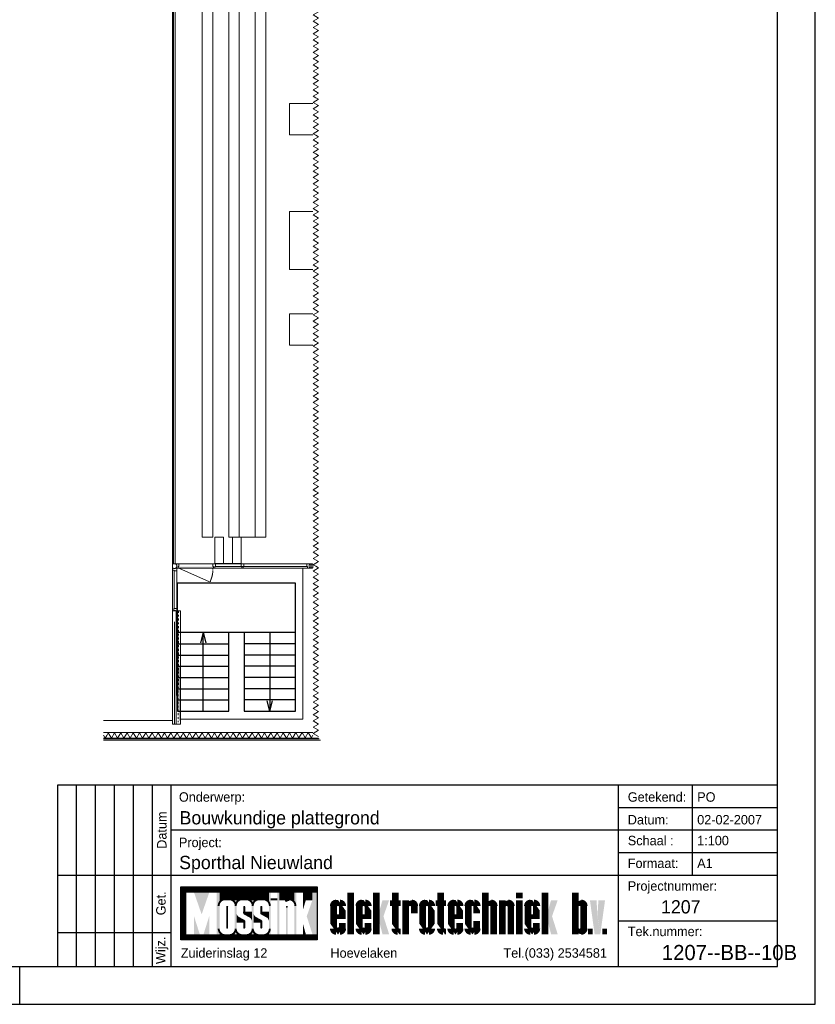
# Model space of a CAD drawing. Extents: x 0 to 84100, y 0 to 59400.
# Tile 8 of 15: x 63097 to 84100, y 0 to 26004. Entities that reach past the tile are written whole.
import ezdxf
from ezdxf.enums import TextEntityAlignment as Align

# ---------------------------------------------------------------- set-up
doc = ezdxf.new("R2010")
doc.units = 0
doc.header["$LTSCALE"] = 100
doc.linetypes.add('DASHDOT', pattern=[1, 0.5, -0.25, 0, -0.25])
doc.linetypes.add('HIDDEN', pattern=[0.375, 0.25, -0.125])
doc.layers.get('0').update_dxf_attribs({"linetype": 'CONTINUOUS'})
for name, color, linetype in [('$AUDIT-BAD-LAYER', 7, 'CONTINUOUS'), ('00att025', 2, 'CONTINUOUS'), ('00att035', 3, 'CONTINUOUS'), ('00kad025', 2, 'CONTINUOUS'), ('00kad050', 4, 'CONTINUOUS'), ('AL$1A---_ALGEMEEN', 8, 'CONTINUOUS'), ('AL24----', 7, 'CONTINUOUS'), ('BL$2----', 7, 'CONTINUOUS'), ('BL$4----', 7, 'CONTINUOUS')]:
    doc.layers.add(name, color=color, linetype=linetype)
doc.styles.add('BURO-025', font='burofont.shx', dxfattribs={"height": 250})
doc.styles.add('BURO-035', font='burofont.shx', dxfattribs={"height": 350})

# ---------------------------------------------------------------- blocks, each defined once
blk = doc.blocks.new('A1-HOR')
at = {"linetype": 'Continuous'}
for p, q in [((841, 0), (841, 594)), ((831, 10), (831, 584)), ((10, 10), (831, 10)), ((631, 0), (631, 10)), ((0, 0), (841, 0))]:
    blk.add_line(p, q, dxfattribs=at)
blk = doc.blocks.new('*X1')
at = {"color": 0}
for p, q in [((53.5, 32.49), (54.17, 32.49)), ((53.5, 32.48), (54.11, 32.48)), ((53.5, 32.46), (54.05, 32.46)), ((53.5, 32.45), (54, 32.45)), ((53.5, 32.44), (53.96, 32.44)), ((53.5, 32.42), (53.92, 32.42)), ((53.5, 32.41), (53.88, 32.41)), ((53.5, 32.4), (53.85, 32.4)), ((53.5, 32.39), (53.82, 32.39)), ((53.5, 32.38), (53.79, 32.38)), ((53.5, 32.36), (53.76, 32.36)), ((53.5, 32.35), (53.73, 32.35)), ((53.5, 32.34), (53.7, 32.34)), ((53.5, 32.33), (53.68, 32.33)), ((53.5, 32.31), (53.65, 32.31)), ((53.5, 32.3), (53.63, 32.3)), ((53.5, 32.29), (53.61, 32.29)), ((53.5, 32.27), (53.58, 32.27)), ((53.5, 32.26), (53.56, 32.26)), ((53.5, 32.25), (53.54, 32.25)), ((53.5, 32.24), (53.52, 32.24)), ((53.5, 32.23), (53.5, 32.23))]:
    blk.add_line(p, q, dxfattribs=at)
blk = doc.blocks.new('*X2')
at = {"color": 0}
for p, q in [((40.5, 20.24), (40.51, 20.24)), ((40.5, 20.23), (40.51, 20.23)), ((40.5, 20.21), (40.51, 20.21)), ((40.5, 20.2), (40.51, 20.2)), ((40.5, 20.19), (40.51, 20.19)), ((40.5, 20.18), (40.51, 20.18)), ((40.5, 20.16), (40.52, 20.16)), ((40.5, 20.15), (40.52, 20.15)), ((40.5, 20.14), (40.52, 20.14)), ((40.5, 20.12), (40.52, 20.12)), ((40.5, 20.11), (40.53, 20.11)), ((40.5, 20.1), (40.53, 20.1)), ((40.5, 20.09), (40.53, 20.09)), ((40.5, 20.07), (40.54, 20.07)), ((40.5, 20.06), (40.54, 20.06)), ((40.5, 20.05), (40.54, 20.05)), ((40.5, 20.04), (40.55, 20.04)), ((40.5, 20.02), (40.55, 20.02)), ((40.5, 20.01), (40.55, 20.01)), ((40.5, 20), (40.56, 20)), ((40.5, 19.99), (40.56, 19.99)), ((40.5, 19.98), (40.57, 19.98)), ((40.5, 19.96), (40.57, 19.96)), ((40.5, 19.95), (40.58, 19.95)), ((40.5, 19.94), (40.58, 19.94)), ((40.5, 19.93), (40.59, 19.93)), ((40.5, 19.91), (40.6, 19.91)), ((40.5, 19.9), (40.6, 19.9)), ((40.5, 19.89), (40.61, 19.89)), ((40.5, 19.88), (40.61, 19.88)), ((40.5, 19.86), (40.62, 19.86)), ((40.5, 19.85), (40.63, 19.85)), ((40.5, 19.84), (40.63, 19.84)), ((40.5, 19.82), (40.64, 19.82)), ((40.5, 19.81), (40.65, 19.81)), ((40.5, 19.8), (40.66, 19.8)), ((40.5, 19.79), (40.67, 19.79)), ((40.5, 19.77), (40.67, 19.77)), ((40.5, 19.76), (40.68, 19.76)), ((40.5, 19.75), (40.69, 19.75)), ((40.5, 19.74), (40.7, 19.74)), ((40.5, 19.73), (40.71, 19.73)), ((40.5, 19.71), (40.72, 19.71)), ((40.5, 19.7), (40.73, 19.7)), ((40.5, 19.69), (40.74, 19.69)), ((40.5, 19.68), (40.75, 19.68)), ((40.5, 19.66), (40.76, 19.66)), ((40.5, 19.65), (40.77, 19.65)), ((40.5, 19.64), (40.79, 19.64)), ((40.5, 19.62), (40.8, 19.62)), ((40.5, 19.61), (40.81, 19.61)), ((40.5, 19.6), (40.83, 19.6)), ((40.5, 19.59), (40.84, 19.59)), ((40.5, 19.57), (40.85, 19.57)), ((40.5, 19.56), (40.87, 19.56)), ((40.5, 19.55), (40.88, 19.55)), ((40.5, 19.54), (40.9, 19.54)), ((40.5, 19.52), (40.92, 19.52)), ((40.5, 19.51), (40.94, 19.51)), ((40.5, 19.5), (40.95, 19.5)), ((40.5, 19.49), (40.97, 19.49)), ((40.5, 19.48), (41, 19.48)), ((40.5, 19.46), (41.02, 19.46)), ((40.5, 19.45), (41.04, 19.45)), ((40.5, 19.44), (41.06, 19.44)), ((40.5, 19.43), (41.09, 19.43)), ((40.5, 19.41), (41.11, 19.41)), ((40.5, 19.4), (41.13, 19.4)), ((40.5, 19.39), (41.15, 19.39)), ((40.5, 19.38), (41.17, 19.38)), ((40.5, 19.36), (41.2, 19.36)), ((40.5, 19.35), (41.22, 19.35)), ((40.5, 19.34), (41.24, 19.34)), ((40.5, 19.32), (41.26, 19.32)), ((40.5, 19.31), (41.29, 19.31)), ((40.5, 19.3), (41.31, 19.3)), ((40.5, 19.29), (41.33, 19.29)), ((40.5, 19.27), (41.35, 19.27)), ((40.5, 19.26), (41.38, 19.26)), ((40.5, 19.25), (41.4, 19.25)), ((40.5, 19.24), (41.42, 19.24)), ((40.5, 19.23), (41.45, 19.23)), ((40.5, 19.21), (41.47, 19.21)), ((40.5, 19.2), (41.49, 19.2)), ((40.5, 19.19), (41.51, 19.19)), ((40.5, 19.18), (41.53, 19.18)), ((40.5, 19.16), (41.56, 19.16)), ((40.5, 19.15), (41.58, 19.15)), ((40.5, 19.14), (41.6, 19.14)), ((40.5, 19.12), (41.62, 19.12)), ((40.5, 19.11), (41.65, 19.11)), ((40.5, 19.1), (41.67, 19.1)), ((40.5, 19.09), (41.69, 19.09)), ((40.5, 19.07), (41.72, 19.07)), ((40.5, 19.06), (41.74, 19.06)), ((40.5, 19.05), (41.76, 19.05)), ((40.5, 19.04), (41.78, 19.04)), ((40.5, 19.02), (41.8, 19.02)), ((40.5, 19.01), (41.83, 19.01)), ((40.5, 19), (41.85, 19)), ((40.5, 18.99), (41.87, 18.99)), ((40.5, 18.98), (41.9, 18.98)), ((40.5, 18.96), (41.92, 18.96)), ((40.5, 18.95), (41.94, 18.95)), ((40.5, 18.94), (41.96, 18.94)), ((40.5, 18.93), (41.98, 18.93)), ((40.5, 18.91), (42.01, 18.91)), ((40.5, 18.9), (42.03, 18.9)), ((40.5, 18.89), (42.05, 18.89)), ((40.5, 18.88), (42.08, 18.88)), ((40.5, 18.86), (42.1, 18.86)), ((40.5, 18.85), (42.12, 18.85)), ((40.5, 18.84), (42.14, 18.84)), ((40.5, 18.82), (42.16, 18.82)), ((40.5, 18.81), (42.19, 18.81)), ((40.5, 18.8), (42.21, 18.8)), ((40.5, 18.79), (42.23, 18.79)), ((40.5, 18.77), (42.26, 18.77)), ((40.5, 18.76), (42.28, 18.76)), ((40.5, 18.75), (42.3, 18.75)), ((40.5, 18.74), (42.32, 18.74)), ((40.5, 18.73), (42.34, 18.73)), ((40.5, 18.71), (42.37, 18.71)), ((40.5, 18.7), (42.39, 18.7)), ((40.5, 18.69), (42.41, 18.69)), ((40.5, 18.68), (42.44, 18.68)), ((40.5, 18.66), (42.46, 18.66)), ((40.5, 18.65), (42.48, 18.65)), ((40.5, 18.64), (42.5, 18.64)), ((40.5, 18.62), (42.52, 18.62)), ((40.5, 18.61), (42.54, 18.61)), ((40.5, 18.6), (42.56, 18.6)), ((40.5, 18.59), (42.57, 18.59)), ((40.5, 18.57), (42.59, 18.57)), ((40.5, 18.56), (42.6, 18.56)), ((40.5, 18.55), (42.61, 18.55)), ((40.5, 18.54), (42.62, 18.54)), ((40.5, 18.52), (42.63, 18.52)), ((40.5, 18.51), (42.64, 18.51)), ((40.5, 18.5), (42.65, 18.5)), ((40.5, 18.49), (42.66, 18.49)), ((40.5, 18.48), (42.67, 18.48)), ((40.5, 18.46), (42.68, 18.46)), ((40.5, 18.45), (42.69, 18.45)), ((40.5, 18.44), (42.69, 18.44)), ((40.5, 18.43), (42.7, 18.43)), ((40.5, 18.41), (42.71, 18.41)), ((40.5, 18.4), (42.71, 18.4)), ((40.5, 18.39), (42.72, 18.39)), ((40.5, 18.38), (42.72, 18.38)), ((40.5, 18.36), (42.72, 18.36)), ((40.5, 18.35), (42.73, 18.35)), ((40.5, 18.34), (42.73, 18.34)), ((40.5, 18.32), (42.74, 18.32)), ((40.5, 18.31), (42.74, 18.31)), ((40.5, 18.3), (42.74, 18.3)), ((40.5, 18.29), (42.74, 18.29)), ((40.5, 18.27), (42.75, 18.27)), ((40.5, 18.26), (42.75, 18.26)), ((40.5, 18.25), (42.75, 18.25))]:
    blk.add_line(p, q, dxfattribs=at)
blk = doc.blocks.new('MOSSINK')
at = {"color": 7}
for points, const_width in [([(-131.5, 30.25), (-167.5, 30.25)], 1.5), ([(-166.75, 18.5), (-166.75, 29.5)], 1.5), ([(-144.25, 28.5), (-157.25, 28.5)], 2), ([(-141.5, 28.5), (-137.5, 28.5)], 2), ([(-155.25, 25.75), (-155.25, 20.25)], 0.5), ([(-150.75, 24.25), (-150.75, 25.75)], 0.5), ([(-146.25, 24.25), (-146.25, 25.75)], 0.5), ([(-150.75, 20.25), (-150.75, 21.75)], 0.5), ([(-146.25, 20.25), (-146.25, 21.75)], 0.5), ([(-131.5, 17.75), (-167.5, 17.75)], 1.5)]:
    blk.add_lwpolyline(points, dxfattribs=dict(at, const_width=const_width))
blk.add_lwpolyline([(-167.5, 17), (-167.5, 31), (-131.5, 31), (-131.5, 17)], close=True, dxfattribs=at)
at = {"color": 10}
for points, const_width in [([(-122.62, 18.5), (-122.62, 29.5)], 1.75), ([(-115.88, 18.5), (-115.88, 29.5)], 1.75), ([(-87.12, 18.5), (-87.12, 29.5)], 1.75), ([(-78.12, 28), (-78.12, 29.5)], 1.75), ([(-71.38, 18.5), (-71.38, 29.5)], 1.75), ([(-63.38, 18.5), (-63.38, 29.5)], 1.75), ([(-112.25, 26.75), (-109.5, 26.75)], 1.5), ([(-108.12, 18.5), (-108.12, 27.5)], 1.75), ([(-105.88, 24), (-105.88, 26)], 1.75), ([(-100.25, 26.75), (-97.5, 26.75)], 1.5), ([(-84.88, 18.5), (-84.88, 26)], 1.75), ([(-82.62, 18.5), (-82.62, 27.5)], 1.75), ([(-80.38, 18.5), (-80.38, 26)], 1.75), ([(-78.12, 18.5), (-78.12, 27.5)], 1.75), ([(-61.12, 20), (-61.12, 26)], 1.75), ([(-124.25, 23.12), (-126.75, 23.12)], 1.25), ([(-117.5, 23.12), (-120, 23.12)], 1.25), ([(-93.25, 23.12), (-95.75, 23.12)], 1.25), ([(-73, 23.12), (-75.5, 23.12)], 1.25), ([(-59.38, 18.5), (-59.38, 20)], 1.25), ([(-55.62, 18.5), (-55.62, 20)], 1.25)]:
    blk.add_lwpolyline(points, dxfattribs=dict(at, const_width=const_width))
for points in [[(-110.88, 29.5, 1.75, 1.75, 0), (-110.88, 20, 0, 0, 0), (-110.25, 19.12, 1.25, 1.25, 0), (-109.5, 19.12, 0, 0, 0)], [(-98.88, 29.5, 1.75, 1.75, 0), (-98.88, 20, 0, 0, 0), (-98.25, 19.12, 1.25, 1.25, 0), (-97.5, 19.12, 0, 0, 0)], [(-124.88, 22.5, 1.75, 1.75, 0), (-124.88, 26, 0, 0, 0), (-125.5, 26.88, 1.25, 1.25, 0), (-126.5, 26.88, 0, 0, 0), (-127.12, 26.88, 0, 0, 0), (-127.12, 26, 1.75, 1.75, 0), (-127.12, 20, 0, 0, 0), (-126.5, 19.12, 1.25, 1.25, 0), (-125.5, 19.12, 0, 0, 0), (-124.88, 20, 1.75, 1.75, 0)], [(-118.12, 22.5, 1.75, 1.75, 0), (-118.12, 26, 0, 0, 0), (-118.75, 26.88, 1.25, 1.25, 0), (-119.75, 26.88, 0, 0, 0), (-120.38, 26.88, 0, 0, 0), (-120.38, 26, 1.75, 1.75, 0), (-120.38, 20, 0, 0, 0), (-119.75, 19.12, 1.25, 1.25, 0), (-118.75, 19.12, 0, 0, 0), (-118.12, 20, 1.75, 1.75, 0)], [(-106.5, 26.75, 1.5, 0.75, 0.276984), (-107.75, 26, 0.75, 0.75, 1.054805)], [(-93.88, 22.5, 1.75, 1.75, 0), (-93.88, 26, 0, 0, 0), (-94.5, 26.88, 1.25, 1.25, 0), (-95.5, 26.88, 0, 0, 0), (-96.12, 26.88, 0, 0, 0), (-96.12, 26, 1.75, 1.75, 0), (-96.12, 20, 0, 0, 0), (-95.5, 19.12, 1.25, 1.25, 0), (-94.5, 19.12, 0, 0, 0), (-93.88, 20, 1.75, 1.75, 0)], [(-89.38, 24, 1.75, 1.75, 0), (-89.38, 26, 0, 0, 0), (-90, 26.88, 1.25, 1.25, 0), (-91, 26.88, 0, 0, 0), (-91.62, 26.88, 0, 0, 0), (-91.62, 26, 1.75, 1.75, 0), (-91.62, 20, 0, 0, 0), (-91, 19.12, 1.25, 1.25, 0), (-90, 19.12, 0, 0, 0), (-89.38, 20, 1.75, 1.75, 0)], [(-85.5, 26.75, 1.5, 0.75, 0.276984), (-86.75, 26, 0.75, 0.75, 1.054805)], [(-81, 26.75, 1.5, 0.75, 0.276984), (-82.25, 26, 0.75, 0.75, 1.054805)], [(-73.62, 22.5, 1.75, 1.75, 0), (-73.62, 26, 0, 0, 0), (-74.25, 26.88, 1.25, 1.25, 0), (-75.25, 26.88, 0, 0, 0), (-75.88, 26.88, 0, 0, 0), (-75.88, 26, 1.75, 1.75, 0), (-75.88, 20, 0, 0, 0), (-75.25, 19.12, 1.25, 1.25, 0), (-74.25, 19.12, 0, 0, 0), (-73.62, 20, 1.75, 1.75, 0)], [(-61.75, 26.75, 1.5, 0.75, 0.276984), (-63, 26, 0.75, 0.75, 1.054805)], [(-124.88, 20, 1.75, 1.75, 0), (-124.88, 21.5, 0, 0, 0)], [(-118.12, 20, 1.75, 1.75, 0), (-118.12, 21.5, 0, 0, 0)], [(-93.88, 20, 1.75, 1.75, 0), (-93.88, 21.5, 0, 0, 0)], [(-89.38, 20, 1.75, 1.75, 0), (-89.38, 22, 0, 0, 0)], [(-73.62, 20, 1.75, 1.75, 0), (-73.62, 21.5, 0, 0, 0)], [(-61.75, 19.25, 1.5, 0.75, -0.276984), (-63, 20, 0.75, 0.75, -1.054805)]]:
    blk.add_lwpolyline(points, format="xyseb", dxfattribs=at)
at = {"color": 7}
for points in [[(-155.75, 27.75, 0.5, 0.5, 0.414214), (-157.5, 26, 0.5, 0.2, 0.350781)], [(-153, 26, 0.5, 0.5, 0.414214), (-154.75, 27.75, 0.5, 0.2, 0.350781)], [(-151.25, 27.75, 0.5, 0.5, 0.414214), (-153, 26, 0.5, 0.2, 0.350781)], [(-148.5, 26, 0.5, 0.5, 0.414214), (-150.25, 27.75, 0.5, 0.2, 0.350781)], [(-146.75, 27.75, 0.5, 0.5, 0.414214), (-148.5, 26, 0.5, 0.2, 0.350781)], [(-144, 26, 0.5, 0.5, 0.414214), (-145.75, 27.75, 0.5, 0.2, 0.350781)], [(-137.25, 26, 0.5, 0.5, 0.414214), (-139, 27.75, 0.5, 0.2, 0.350781)], [(-157.5, 20, 0.5, 0.5, 0.414214), (-155.75, 18.25, 0.5, 0.2, 0.350781)], [(-154.75, 18.25, 0.5, 0.5, 0.414214), (-153, 20, 0.5, 0.2, 0.350781)], [(-153, 20, 0.5, 0.5, 0.414214), (-151.25, 18.25, 0.5, 0.2, 0.350781)], [(-150.25, 18.25, 0.5, 0.5, 0.414214), (-148.5, 20, 0.5, 0.2, 0.350781)], [(-148.5, 20, 0.5, 0.5, 0.414214), (-146.75, 18.25, 0.5, 0.2, 0.350781)], [(-145.75, 18.25, 0.5, 0.5, 0.414214), (-144, 20, 0.5, 0.2, 0.350781)]]:
    blk.add_lwpolyline(points, format="xyseb", dxfattribs=at)
blk.add_lwpolyline([(-139.75, 27.22), (-139.75, 27.5), (-139, 27.5)], dxfattribs=at)
at = {"color": 10}
for points, const_width in [([(-126.5, 26.75, 0.414214), (-127.25, 26, -0.082763)], 1.75), ([(-125.5, 25.75, 1), (-126.5, 25.75, 1)], 0.5), ([(-124.75, 26, 0.414214), (-125.5, 26.75, -0.082763)], 1.75), ([(-119.75, 26.75, 0.414214), (-120.5, 26, -0.082763)], 1.75), ([(-118.75, 25.75, 1), (-119.75, 25.75, 1)], 0.5), ([(-118, 26, 0.414214), (-118.75, 26.75, -0.082763)], 1.75), ([(-106.5, 25.75, 1), (-107.5, 25.75, 1)], 0.5), ([(-105.75, 26, 0.414214), (-106.5, 26.75, -0.082763)], 1.75), ([(-103, 26.75, 0.414214), (-103.75, 26, -0.082763)], 1.75), ([(-102, 25.75, 1), (-103, 25.75, 1)], 0.5), ([(-101.25, 26, 0.414214), (-102, 26.75, -0.082763)], 1.75), ([(-95.5, 26.75, 0.414214), (-96.25, 26, -0.082763)], 1.75), ([(-94.5, 25.75, 1), (-95.5, 25.75, 1)], 0.5), ([(-93.75, 26, 0.414214), (-94.5, 26.75, -0.082763)], 1.75), ([(-91, 26.75, 0.414214), (-91.75, 26, -0.082763)], 1.75), ([(-90, 25.75, 1), (-91, 25.75, 1)], 0.5), ([(-89.25, 26, 0.414214), (-90, 26.75, -0.082763)], 1.75), ([(-85.5, 25.75, 1), (-86.5, 25.75, 1)], 0.5), ([(-84.75, 26, 0.414214), (-85.5, 26.75, -0.082763)], 1.75), ([(-81, 25.75, 1), (-82, 25.75, 1)], 0.5), ([(-80.25, 26, 0.414214), (-81, 26.75, -0.082763)], 1.75), ([(-75.25, 26.75, 0.414214), (-76, 26, -0.082763)], 1.75), ([(-74.25, 25.75, 1), (-75.25, 25.75, 1)], 0.5), ([(-73.5, 26, 0.414214), (-74.25, 26.75, -0.082763)], 1.75), ([(-61.75, 25.75, 1), (-62.75, 25.75, 1)], 0.5), ([(-61, 26, 0.414214), (-61.75, 26.75, -0.082763)], 1.75), ([(-127.25, 20, 0.414214), (-126.5, 19.25, -0.082763)], 1.75), ([(-125.5, 19.25, 0.414214), (-124.75, 20, -0.082763)], 1.75), ([(-120.5, 20, 0.414214), (-119.75, 19.25, -0.082763)], 1.75), ([(-118.75, 19.25, 0.414214), (-118, 20, -0.082763)], 1.75), ([(-111, 20, 0.414214), (-110.25, 19.25, -0.082763)], 1.75), ([(-103.75, 20, 0.414214), (-103, 19.25, -0.082763)], 1.75), ([(-102, 19.25, 0.414214), (-101.25, 20, -0.082763)], 1.75), ([(-99, 20, 0.414214), (-98.25, 19.25, -0.082763)], 1.75), ([(-96.25, 20, 0.414214), (-95.5, 19.25, -0.082763)], 1.75), ([(-94.5, 19.25, 0.414214), (-93.75, 20, -0.082763)], 1.75), ([(-91.75, 20, 0.414214), (-91, 19.25, -0.082763)], 1.75), ([(-90, 19.25, 0.414214), (-89.25, 20, -0.082763)], 1.75), ([(-76, 20, 0.414214), (-75.25, 19.25, -0.082763)], 1.75), ([(-74.25, 19.25, 0.414214), (-73.5, 20, -0.082763)], 1.75), ([(-61, 20, -0.414214), (-61.75, 19.25, 0.082763)], 1.75), ([(-126.5, 20.25, 1), (-125.5, 20.25, 1)], 0.5), ([(-119.75, 20.25, 1), (-118.75, 20.25, 1)], 0.5), ([(-110.25, 20.25, 0.414214), (-109.75, 19.75), (-109.5, 19.75)], 0.5), ([(-103, 20.25, 1), (-102, 20.25, 1)], 0.5), ([(-98.25, 20.25, 0.414214), (-97.75, 19.75), (-97.5, 19.75)], 0.5), ([(-95.5, 20.25, 1), (-94.5, 20.25, 1)], 0.5), ([(-91, 20.25, 1), (-90, 20.25, 1)], 0.5), ([(-75.25, 20.25, 1), (-74.25, 20.25, 1)], 0.5), ([(-61.75, 20.25, -1), (-62.75, 20.25, -1)], 0.5)]:
    blk.add_lwpolyline(points, format="xyb", dxfattribs=dict(at, const_width=const_width))
blk.add_lwpolyline([(-101.38, 20, 1.75, 1.75, 0), (-101.38, 26, 0, 0, 0), (-102, 26.88, 1.25, 1.25, 0), (-103, 26.88, 0, 0, 0), (-103.62, 26.88, 0, 0, 0), (-103.62, 26, 1.75, 1.75, 0), (-103.62, 20, 0, 0, 0), (-103, 19.12, 1.25, 1.25, 0), (-102, 19.12, 0, 0, 0)], format="xyseb", close=True, dxfattribs=at)
at = {"color": 7, "const_width": 0.25}
for points in [[(-155.38, 25.75, 1), (-155.12, 25.75, 1)], [(-150.88, 25.75, 1), (-150.62, 25.75, 1)], [(-146.38, 25.75, 1), (-146.12, 25.75, 1)], [(-139.62, 25.75, 1), (-139.38, 25.75, 1)], [(-155.38, 20.25, 1), (-155.12, 20.25, 1)], [(-150.88, 20.25, 1), (-150.62, 20.25, 1)], [(-146.38, 20.25, 1), (-146.12, 20.25, 1)]]:
    blk.add_lwpolyline(points, format="xyb", close=True, dxfattribs=at)
at = {"color": 7}
blk.add_arc((-138.76, 25.68), 1.83, 97.5922, 122.7551, dxfattribs=at)
at = {"color": 10}
for centre in [(-126, 20.25), (-119.25, 20.25), (-102.5, 20.25), (-90.5, 20.25), (-74.75, 20.25)]:
    blk.add_arc(centre, 0.25, 180, 0, dxfattribs=at)
at = {"color": 7}
for points in [[(-162, 23.75), (-160, 29.5), (-164, 29.5)], [(-157.25, 29.5), (-158, 29.5), (-157.25, 18.5), (-158, 18.5)], [(-152.75, 29.5), (-153.25, 29.5), (-152.75, 18.5), (-153.25, 18.5)], [(-148.25, 29.5), (-148.75, 29.5), (-148.25, 18.5), (-148.75, 18.5)], [(-143.75, 29.5), (-144.25, 29.5), (-143.75, 18.5), (-144.25, 18.5)], [(-141.5, 29.5), (-142, 29.5), (-141.5, 18.5), (-142, 18.5)], [(-137, 29.5), (-137.5, 29.5), (-137, 18.5), (-137.5, 18.5)], [(-132.75, 29.5), (-132.75, 27.5), (-135.25, 29.5), (-135.25, 27.5)], [(-132.75, 18.5), (-131.5, 18.5), (-132.75, 29.5), (-131.5, 29.5)], [(-157.25, 27.25), (-157, 27.5), (-157.25, 27.5)], [(-153.5, 27.5), (-153.25, 27.25), (-153.25, 27.5)], [(-152.75, 27.25), (-152.5, 27.5), (-152.75, 27.5)], [(-149, 27.5), (-148.75, 27.25), (-148.75, 27.5)], [(-148.25, 27.25), (-148, 27.5), (-148.25, 27.5)], [(-144.5, 27.5), (-144.25, 27.25), (-144.25, 27.5)], [(-143.75, 27.5), (-143.75, 28), (-142, 27.5), (-142, 28)], [(-137.75, 27.5), (-137.5, 27.25), (-137.5, 27.5)], [(-134.5, 27.5), (-135.25, 25), (-135.25, 27.5)], [(-132.75, 18.5), (-134.25, 23.25), (-132.75, 27.5)], [(-139.75, 18.5), (-139.25, 18.5), (-139.75, 25.75), (-139.25, 25.75)], [(-164, 18.5), (-164, 23.25), (-162.5, 18.5)], [(-160, 18.5), (-160, 23.25), (-161.5, 18.5)], [(-134.5, 18.5), (-135.25, 21.25), (-135.25, 18.5)], [(-157, 18.5), (-157.25, 18.75), (-157.25, 18.5)], [(-153.25, 18.75), (-153.5, 18.5), (-153.25, 18.5)], [(-152.5, 18.5), (-152.75, 18.75), (-152.75, 18.5)], [(-148.75, 18.75), (-149, 18.5), (-148.75, 18.5)], [(-148, 18.5), (-148.25, 18.75), (-148.25, 18.5)], [(-144.25, 18.75), (-144.5, 18.5), (-144.25, 18.5)]]:
    blk.add_solid(points, dxfattribs=at)
at = {"color": 10}
for points in [[(-115.5, 23.25), (-114, 23.25), (-114.25, 27.5), (-112.5, 27.5)], [(-71, 23.25), (-69.5, 23.25), (-69.75, 27.5), (-68, 27.5)], [(-59.5, 27.5), (-57.75, 27.5), (-58.25, 18.5), (-57.5, 23.25)], [(-56.75, 18.5), (-57.5, 23.5), (-55.5, 27.5), (-57.25, 27.5)], [(-114.25, 18.5), (-112.5, 18.5), (-115.5, 23.25), (-114, 23.25)], [(-69.75, 18.5), (-68, 18.5), (-71, 23.25), (-69.5, 23.25)], [(-58.25, 18.5), (-57.5, 23.25), (-56.75, 18.5)]]:
    blk.add_solid(points, dxfattribs=at)
at = {"layer": '00kad025', "linetype": 'Continuous'}
for p, q in [((-195, 10), (-195, 58)), ((-190, 10), (-190, 58)), ((-185, 10), (-185, 58)), ((-180, 10), (-180, 58)), ((-175, 10), (-175, 58)), ((-52, 58), (-52, 10)), ((-32.5, 58), (-32.5, 34)), ((-52, 52), (-10, 52)), ((-52, 46), (-170, 46)), ((-10, 46), (-52, 46)), ((-10, 40), (-52, 40)), ((-170, 34), (-200, 34)), ((-52, 34), (-170, 34)), ((-10, 34), (-52, 34)), ((-10, 22), (-52, 22)), ((-170, 18.89), (-200, 18.89))]:
    blk.add_line(p, q, dxfattribs=at)
at = {"layer": '00kad050', "linetype": 'Continuous'}
for p, q in [((-200, 58), (-52, 58)), ((-200, 10), (-200, 58)), ((-170, 10), (-170, 58)), ((-52, 58), (-10, 58))]:
    blk.add_line(p, q, dxfattribs=at)
at = {"color": 7}
for name, p in [('*X1', (-193.25, -5)), ('*X2', (-193.25, 3.5)), ('*X2', (-188.75, 3.5))]:
    blk.add_blockref(name, p, dxfattribs=at)
at = {"color": 7, "rotation": 180}
for p in [(-108.25, 42.5), (-103.75, 42.5)]:
    blk.add_blockref('*X2', p, dxfattribs=at)
at = {"layer": '00att025', "linetype": 'Continuous', "style": 'BURO-025'}
for s, p in [('Onderwerp:', (-168, 53.5)), ('Getekend:', (-49.5, 53.5)), ('Datum:', (-49.5, 47.5)), ('Schaal :', (-49.5, 42)), ('Project:', (-168, 41.5)), ('Formaat:', (-49.5, 36)), ('Projectnummer:', (-49.5, 30)), ('Tek.nummer:', (-49.5, 18)), ('Zuiderinslag 12', (-167.5, 12.3)), ('Hoevelaken', (-128, 12.3))]:
    blk.add_text(s, height=2.5, dxfattribs=at).set_placement(p)
at = {"layer": '00att025', "style": 'BURO-025'}
for s, p in [('Datum', (-172.5, 46)), ('Get.', (-172.75, 26.66)), ('Wijz.', (-172.5, 14.25))]:
    blk.add_text(s, height=2.5, rotation=90, dxfattribs=at).set_placement(p, align=Align.MIDDLE)
at = {"layer": '00att025', "linetype": 'Continuous', "style": 'BURO-025'}
blk.add_text('Tel.(033) 2534581', height=2.5, dxfattribs=at).set_placement((-55, 12.3), align=Align.RIGHT)
at = {"layer": '00att025', "style": 'BURO-025'}
for tag, p in [('WZ_DATUME', (-197.5, 46)), ('WZ_DATUMD', (-192.5, 46)), ('WZ_DATUMC', (-187.5, 46)), ('WZ_DATUMB', (-182.5, 46)), ('WZ_DATUMA', (-177.5, 46)), ('WZ_INITSE', (-197.5, 26.66)), ('WZ_INITSD', (-192.5, 26.66)), ('WZ_INITSC', (-187.5, 26.66)), ('WZ_INITSB', (-182.5, 26.66)), ('WZ_INITSA', (-177.5, 26.66)), ('WZ_CODEE', (-197.5, 14.25)), ('WZ_CODED', (-192.5, 14.25)), ('WZ_CODEC', (-187.5, 14.25)), ('WZ_CODEB', (-182.5, 14.25)), ('WZ_CODEA', (-177.5, 14.25))]:
    blk.add_attdef(tag, text='', height=2.5, rotation=90, dxfattribs=at).set_placement(p, align=Align.MIDDLE)
at = {"layer": '00att025', "linetype": 'Continuous', "style": 'BURO-025'}
for tag, p in [('TKINIT', (-31.18, 53.5)), ('TKDATCREAT', (-31.18, 47.5)), ('TKSCHAAL', (-31.18, 42)), ('TKFORMAAT', (-31.18, 36))]:
    blk.add_attdef(tag, p, '', height=2.5, dxfattribs=at)
at = {"layer": '00att035', "linetype": 'Continuous', "style": 'BURO-035'}
for tag, height, p in [('TK1OMSCHR', 3.5, (-167.82, 49.27)), ('PROMSCHR', 3.5, (-167.93, 37.45)), ('PRNUMMER', 3.5, (-40.72, 25.75)), ('TKTEKNR', 4, (-40.5, 13.68))]:
    blk.add_attdef(tag, text='', height=height, dxfattribs=at).set_placement(p, align=Align.MIDDLE_LEFT)
blk = doc.blocks.new('12004S')
at = {"layer": 'AL$1A---_ALGEMEEN', "color": 0, "linetype": 'Continuous', "lineweight": 0}
blk.add_line((0, 0), (902, 400), dxfattribs=at)
at = {"layer": 'AL$1A---_ALGEMEEN', "color": 0, "linetype": 'HIDDEN', "lineweight": 0}
blk.add_arc((2, 0), 1000, 0, 23.9625, dxfattribs=at)
blk = doc.blocks.new('114-35J')
at = {"layer": '$AUDIT-BAD-LAYER', "color": 0, "linetype": 'Continuous'}
for p, q in [((872, 0), (0, 0)), ((0, 0), (0, -2080)), ((872, 0), (872, -907)), ((2256, 0), (872, 0)), ((1069, 0), (1069, -907)), ((1267, 0), (1267, -907)), ((1465, 0), (1465, -907)), ((1663, 0), (1663, -907)), ((1860, 0), (1860, -907)), ((2058, 0), (2058, -907)), ((2256, -907), (2256, 0)), ((872, -454), (2256, -454)), ((2256, -454), (2074, -404)), ((2256, -454), (2074, -500)), ((872, -907), (2256, -907)), ((872, -1173), (872, -2081)), ((2256, -1173), (872, -1173)), ((1069, -2081), (1069, -1173)), ((1267, -2081), (1267, -1173)), ((1465, -2081), (1465, -1173)), ((1663, -2081), (1663, -1173)), ((1860, -2081), (1860, -1173)), ((2058, -2081), (2058, -1173)), ((2256, -2081), (2256, -1173)), ((872, -1627), (1053, -1581)), ((872, -1627), (1053, -1676)), ((2256, -1627), (872, -1627)), ((872, -2080), (0, -2080)), ((872, -2081), (2256, -2081))]:
    blk.add_line(p, q, dxfattribs=at)
at = {"layer": '$AUDIT-BAD-LAYER', "color": 0}
blk.add_line((872, -907), (872, -1175), dxfattribs=at)

msp = doc.modelspace()

# ---------------------------------------------------------------- linework, layer by layer
at = {"layer": 'AL$1A---_ALGEMEEN', "linetype": 'Continuous', "lineweight": 0}
for p, q in [((67161, 51801), (67161, 11633)), ((67201, 51801), (67201, 11633)), ((67131, 51701), (67131, 7499)), ((68894, 12340), (69314, 12340)), ((67241, 11633), (67128, 11633)), ((67128, 11633, 2), (67128, 11527, 2)), ((67128, 10438, 2), (67128, 11468, 2)), ((67131, 11631), (67131, 11517)), ((67173, 10455, 2), (67173, 11460, 2)), ((67242, 10436, 2), (67242, 11479, 2)), ((67279, 11519), (70697, 11519)), ((67296, 11633), (70680, 11633)), ((68265, 11564), (70678, 11564)), ((70569, 7533), (70569, 11519)), ((67131, 10388), (67131, 7399)), ((67231, 10388), (67131, 10388)), ((67241, 10388), (67232, 7397)), ((67241, 10388), (67341, 10388)), ((67341, 10388), (67332, 7497)), ((67131, 10103), (67131, 7499)), ((67181, 10103), (67181, 7399)), ((65306, 7499), (67131, 7499)), ((70569, 7533), (67341, 7533)), ((70569, 7533), (67341, 7533)), ((70569, 7533), (67341, 7533)), ((70569, 7533), (67341, 7533)), ((70836, 7179), (65306, 7179)), ((70986, 7029), (65306, 7029)), ((71004, 7011), (65306, 7011)), ((71036, 6979), (65306, 6979))]:
    msp.add_line(p, q, dxfattribs=at)
at = {"layer": 'AL$1A---_ALGEMEEN', "linetype": 'DASHDOT', "lineweight": 0}
msp.add_line((67291, 10388), (67282, 7447), dxfattribs=at)
at = {"layer": 'AL$1A---_ALGEMEEN', "linetype": 'Continuous', "lineweight": 0}
for points in [[(67914, 27340), (68194, 27340), (68194, 12340), (67914, 12340)], [(68614, 27340), (68894, 27340), (68894, 12340), (68614, 12340)], [(69314, 27340), (69594, 27340), (69594, 12340), (69314, 12340)], [(68245, 11640), (68478, 11640), (68478, 12340), (68245, 12340)], [(68711, 11640), (68944, 11640), (68944, 12340), (68711, 12340)], [(67232, 11633), (67297, 11633), (67299, 11631), (67299, 11564), (67282, 11564), (67282, 11536), (67282, 11521), (67280, 11519), (67232, 11519), (67232, 11549), (67241, 11549), (67241, 11603), (67232, 11603)], [(68264, 11633), (68201, 11633), (68199, 11631), (68199, 11564), (68216, 11564), (68216, 11536), (68216, 11521), (68218, 11519), (68247, 11519), (68249, 11521), (68249, 11564), (68266, 11564), (68266, 11631)], [(69009, 11633), (68946, 11633), (68944, 11631), (68944, 11564), (68961, 11564), (68961, 11536), (68961, 11521), (68963, 11519), (68992, 11519), (68994, 11521), (68994, 11564), (69011, 11564), (69011, 11631)], [(70745, 11633), (70680, 11633), (70678, 11631), (70678, 11564), (70695, 11564), (70695, 11536), (70695, 11521), (70697, 11519), (70745, 11519), (70745, 11549), (70736, 11549), (70736, 11603), (70745, 11603)], [(70745, 11529), (70747, 11529), (70780, 11529), (70782, 11529), (70782, 11623), (70780, 11623), (70745, 11623), (70745, 11603), (70736, 11603), (70736, 11549), (70745, 11549)], [(70755, 11623), (70826, 11623), (70826, 11633), (70755, 11633)], [(70755, 11529), (70826, 11529), (70826, 11519), (70755, 11519)], [(70790, 11529), (70790, 11529), (70834, 11529), (70836, 11529), (70836, 11623), (70834, 11623), (70790, 11623)], [(67231, 10388), (67131, 10388), (67131, 7399), (67231, 7399)], [(67341, 10388), (67232, 10388), (67232, 7397), (67341, 7397)]]:
    msp.add_lwpolyline(points, close=True, dxfattribs=at)
at = {"layer": 'AL$1A---_ALGEMEEN', "linetype": 'Continuous', "lineweight": 0, "elevation": 0}
for points in [[(70915, 25922), (70844, 25963), (70986, 26046), (70844, 26128), (70986, 26211), (70844, 26293), (70986, 26376), (70915, 26417)], [(70915, 25427), (70844, 25468), (70986, 25551), (70844, 25633), (70986, 25716), (70844, 25798), (70986, 25881), (70915, 25922)], [(70915, 24932), (70844, 24973), (70986, 25056), (70844, 25138), (70986, 25221), (70844, 25303), (70986, 25386), (70915, 25427)], [(70915, 24437), (70844, 24478), (70986, 24561), (70844, 24643), (70986, 24726), (70844, 24808), (70986, 24891), (70915, 24932)], [(70915, 23942), (70844, 23983), (70986, 24066), (70844, 24148), (70986, 24231), (70844, 24313), (70986, 24396), (70915, 24437)], [(70915, 23447), (70844, 23488), (70986, 23571), (70844, 23653), (70986, 23736), (70844, 23818), (70986, 23901), (70915, 23942)], [(70915, 22952), (70844, 22993), (70986, 23076), (70844, 23158), (70986, 23241), (70844, 23323), (70986, 23406), (70915, 23447)], [(70915, 22457), (70844, 22498), (70986, 22581), (70844, 22663), (70986, 22746), (70844, 22828), (70986, 22911), (70915, 22952)], [(70915, 21962), (70844, 22003), (70986, 22086), (70844, 22168), (70986, 22251), (70844, 22333), (70986, 22416), (70915, 22457)], [(70915, 21467), (70844, 21508), (70986, 21591), (70844, 21673), (70986, 21756), (70844, 21838), (70986, 21921), (70915, 21962)], [(70915, 20972), (70844, 21013), (70986, 21096), (70844, 21178), (70986, 21261), (70844, 21343), (70986, 21426), (70915, 21467)], [(70915, 20477), (70844, 20518), (70986, 20601), (70844, 20683), (70986, 20766), (70844, 20848), (70986, 20931), (70915, 20972)], [(70915, 19982), (70844, 20023), (70986, 20106), (70844, 20188), (70986, 20271), (70844, 20353), (70986, 20436), (70915, 20477)], [(70915, 19487), (70844, 19528), (70986, 19611), (70844, 19693), (70986, 19776), (70844, 19858), (70986, 19941), (70915, 19982)], [(70915, 18992), (70844, 19033), (70986, 19116), (70844, 19198), (70986, 19281), (70844, 19363), (70986, 19446), (70915, 19487)], [(70915, 18497), (70844, 18538), (70986, 18621), (70844, 18703), (70986, 18786), (70844, 18868), (70986, 18951), (70915, 18992)], [(70915, 18002), (70844, 18043), (70986, 18126), (70844, 18208), (70986, 18291), (70844, 18373), (70986, 18456), (70915, 18497)], [(70915, 17507), (70844, 17548), (70986, 17631), (70844, 17713), (70986, 17796), (70844, 17878), (70986, 17961), (70915, 18002)], [(70915, 17012), (70844, 17053), (70986, 17136), (70844, 17218), (70986, 17301), (70844, 17383), (70986, 17466), (70915, 17507)], [(70915, 16517), (70844, 16558), (70986, 16641), (70844, 16723), (70986, 16806), (70844, 16888), (70986, 16971), (70915, 17012)], [(70915, 16022), (70844, 16063), (70986, 16146), (70844, 16228), (70986, 16311), (70844, 16393), (70986, 16476), (70915, 16517)], [(70915, 15527), (70844, 15568), (70986, 15651), (70844, 15733), (70986, 15816), (70844, 15898), (70986, 15981), (70915, 16022)], [(70915, 15032), (70844, 15073), (70986, 15156), (70844, 15238), (70986, 15321), (70844, 15403), (70986, 15486), (70915, 15527)], [(70915, 14537), (70844, 14578), (70986, 14661), (70844, 14743), (70986, 14826), (70844, 14908), (70986, 14991), (70915, 15032)], [(70915, 14042), (70844, 14083), (70986, 14166), (70844, 14248), (70986, 14331), (70844, 14413), (70986, 14496), (70915, 14537)], [(70915, 13547), (70844, 13588), (70986, 13671), (70844, 13753), (70986, 13836), (70844, 13918), (70986, 14001), (70915, 14042)], [(70915, 13052), (70844, 13093), (70986, 13176), (70844, 13258), (70986, 13341), (70844, 13423), (70986, 13506), (70915, 13547)], [(70915, 12557), (70844, 12598), (70986, 12681), (70844, 12763), (70986, 12846), (70844, 12928), (70986, 13011), (70915, 13052)], [(70915, 12062), (70844, 12103), (70986, 12186), (70844, 12268), (70986, 12351), (70844, 12433), (70986, 12516), (70915, 12557)], [(70915, 11567), (70844, 11608), (70986, 11691), (70844, 11773), (70986, 11856), (70844, 11938), (70986, 12021), (70915, 12062)], [(70915, 11072), (70844, 11113), (70986, 11196), (70844, 11278), (70986, 11361), (70844, 11443), (70986, 11526), (70915, 11567)], [(70915, 10577), (70844, 10618), (70986, 10701), (70844, 10783), (70986, 10866), (70844, 10948), (70986, 11031), (70915, 11072)], [(70915, 10082), (70844, 10123), (70986, 10206), (70844, 10288), (70986, 10371), (70844, 10453), (70986, 10536), (70915, 10577)], [(70915, 9587), (70844, 9628), (70986, 9711), (70844, 9793), (70986, 9876), (70844, 9958), (70986, 10041), (70915, 10082)], [(70915, 9092), (70844, 9133), (70986, 9216), (70844, 9298), (70986, 9381), (70844, 9463), (70986, 9546), (70915, 9587)], [(70915, 8597), (70844, 8638), (70986, 8721), (70844, 8803), (70986, 8886), (70844, 8968), (70986, 9051), (70915, 9092)], [(70915, 8102), (70844, 8143), (70986, 8226), (70844, 8308), (70986, 8391), (70844, 8473), (70986, 8556), (70915, 8597)], [(70915, 7607), (70844, 7648), (70986, 7731), (70844, 7813), (70986, 7896), (70844, 7978), (70986, 8061), (70915, 8102)], [(70986, 7071), (70844, 7153), (70986, 7236), (70844, 7318), (70986, 7401), (70844, 7483), (70986, 7566), (70915, 7607)], [(65306, 7111), (65353, 7029), (65394, 7100)], [(65394, 7100), (65435, 7172), (65518, 7029), (65600, 7172), (65683, 7029), (65765, 7172), (65848, 7029), (65889, 7100)], [(65889, 7100), (65930, 7172), (66013, 7029), (66095, 7172), (66178, 7029), (66260, 7172), (66343, 7029), (66384, 7100)], [(66384, 7100), (66425, 7172), (66508, 7029), (66590, 7172), (66673, 7029), (66755, 7172), (66838, 7029), (66879, 7100)], [(66879, 7100), (66920, 7172), (67003, 7029), (67085, 7172), (67168, 7029), (67250, 7172), (67333, 7029), (67374, 7100)], [(67374, 7100), (67415, 7172), (67498, 7029), (67580, 7172), (67663, 7029), (67745, 7172), (67828, 7029), (67869, 7100)], [(67869, 7100), (67910, 7172), (67993, 7029), (68075, 7172), (68158, 7029), (68240, 7172), (68323, 7029), (68364, 7100)], [(68364, 7100), (68405, 7172), (68488, 7029), (68570, 7172), (68653, 7029), (68735, 7172), (68818, 7029), (68859, 7100)], [(68859, 7100), (68900, 7172), (68983, 7029), (69065, 7172), (69148, 7029), (69230, 7172), (69313, 7029), (69354, 7100)], [(69354, 7100), (69395, 7172), (69478, 7029), (69560, 7172), (69643, 7029), (69725, 7172), (69808, 7029), (69849, 7100)], [(69849, 7100), (69890, 7172), (69973, 7029), (70055, 7172), (70138, 7029), (70220, 7172), (70303, 7029), (70344, 7100)], [(70344, 7108), (70385, 7180), (70468, 7037), (70550, 7180), (70633, 7037), (70715, 7180), (70798, 7037), (70839, 7108)]]:
    msp.add_lwpolyline(points, dxfattribs=at)
at = {"layer": 'AL$1A---_ALGEMEEN', "linetype": 'Continuous', "lineweight": 0}
for points in [[(70836, 23789), (70216, 23789), (70216, 22959), (70836, 22959)], [(70836, 20939), (70216, 20939), (70216, 19409), (70836, 19409)], [(70836, 18239), (70216, 18239), (70216, 17409), (70836, 17409)], [(68478, 12340), (68478, 11640), (68711, 11640), (68711, 12340), (68679, 12340)], [(67231, 7499), (67231, 10388), (67131, 10388), (67131, 7499)]]:
    msp.add_lwpolyline(points, dxfattribs=at)
at = {"layer": 'AL$1A---_ALGEMEEN', "linetype": 'Continuous', "lineweight": 0, "elevation": 2}
for points in [[(67242, 11518), (67242, 11453), (67240, 11451), (67173, 11451), (67173, 11468), (67145, 11468), (67130, 11468), (67128, 11470), (67128, 11518), (67158, 11518), (67158, 11509), (67212, 11509), (67212, 11518)], [(67242, 10388), (67242, 10453), (67240, 10455), (67173, 10455), (67173, 10438), (67145, 10438), (67130, 10438), (67128, 10436), (67128, 10388), (67158, 10388), (67158, 10397), (67212, 10397), (67212, 10388)]]:
    msp.add_lwpolyline(points, close=True, dxfattribs=at)
at = {"layer": 'AL$1A---_ALGEMEEN', "linetype": 'Continuous', "lineweight": 0}
msp.add_polyline3d([(67130, 11518, 2), (67128, 11520, 2), (67128, 11631, 2), (67130, 11633, 2), (67230, 11633, 2), (67232, 11631, 2), (67232, 11603, 0), (67241, 11603, 0), (67241, 11549, 0), (67232, 11549, 0), (67232, 11518, 2), (67212, 11518, 2), (67212, 11509, 2), (67158, 11509, 2), (67158, 11518, 2)], close=True, dxfattribs=at)
msp.add_solid([(68213, 11562), (68213, 11522), (67283, 11562), (67283, 11522)], dxfattribs=at)

# ---------------------------------------------------------------- block references
at = {"layer": 'AL$1A---_ALGEMEEN', "linetype": 'Continuous', "lineweight": 0, "xscale": 0.8999990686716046, "yscale": -0.8999990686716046, "zscale": 0.8999990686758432}
msp.add_blockref('12004S', (67298, 11519), dxfattribs=at)
at = {"layer": 'AL24----', "linetype": 'Continuous', "xscale": 1.5, "yscale": 1.5, "zscale": 1.5, "rotation": 270}
msp.add_blockref('114-35J', (70380, 11124), dxfattribs=at)
at = {"layer": 'BL$2----', "xscale": 100, "yscale": 100, "zscale": 100}
msp.add_blockref('A1-HOR', (0, 0), dxfattribs=at)
at = {"layer": 'BL$4----', "xscale": 100, "yscale": 100, "zscale": 100}
msp.add_blockref('MOSSINK', (84100, 0), dxfattribs=at).add_auto_attribs({'PRNUMMER': '1207', 'TKTEKNR': '1207--BB--10B', 'TK1OMSCHR': 'Bouwkundige plattegrond', 'PROMSCHR': 'Sporthal Nieuwland', 'TKDATCREAT': '02-02-2007', 'TKSCHAAL': '1:100', 'TKINIT': 'PO', 'TKFORMAAT': 'A1'})

doc.saveas('drawing.dxf')
